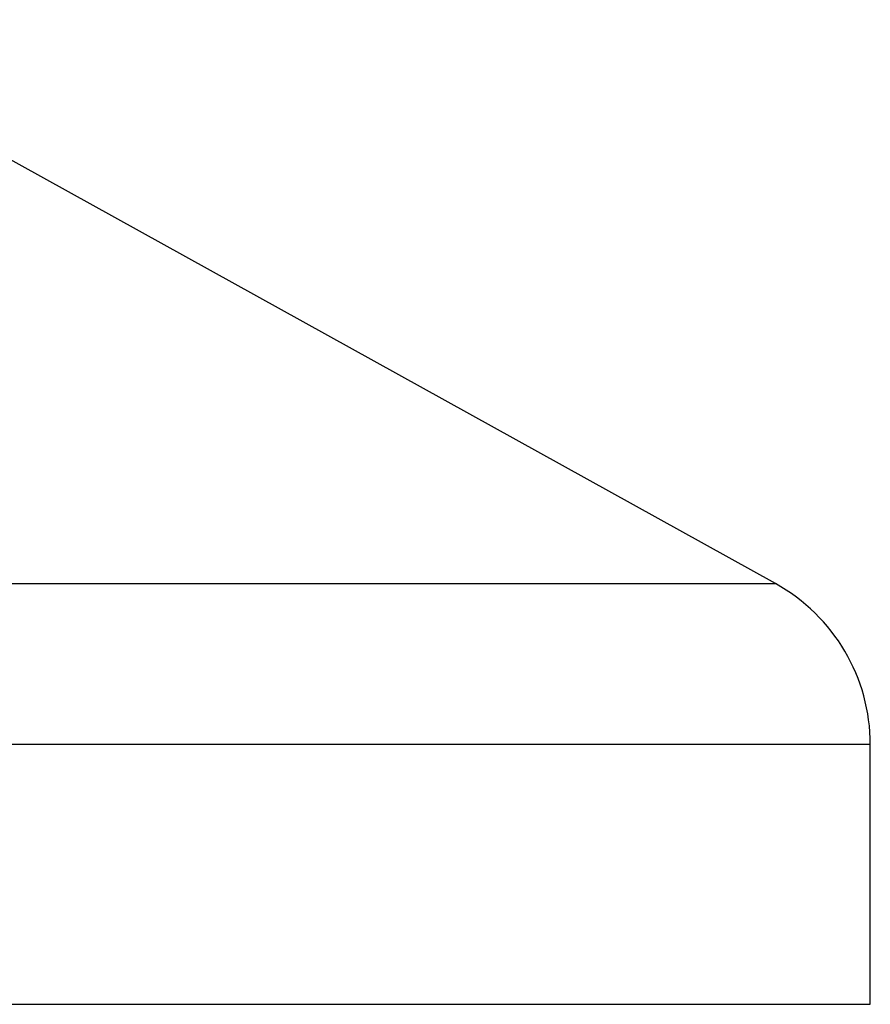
# Model space of a CAD drawing. Header units: millimetres. Extents: x 0 to 420, y 0 to 297.
# Tile 36 of 67: x 193.02 to 195.09, y 178.05 to 180.44. Entities that reach past the tile are written whole.
import ezdxf

# ---------------------------------------------------------------- set-up
doc = ezdxf.new("R2010")
doc.units = ezdxf.units.MM

msp = doc.modelspace()

# ---------------------------------------------------------------- linework, layer by layer
at = {"color": 7, "linetype": 'Continuous', "lineweight": 25}
for p, q in [((194.85785, 179.06717), (192.38408, 180.43726)), ((191.94273, 179.06717), (194.85785, 179.06717)), ((195.08835, 178.67601), (191.0046, 178.67601)), ((195.08835, 178.04522), (195.08835, 178.67601)), ((186.14543, 178.04522), (195.08835, 178.04522))]:
    msp.add_line(p, q, dxfattribs=at)
msp.add_arc((194.64121, 178.67601), 0.44715, 0, 61.02029, dxfattribs=at)

doc.saveas('drawing.dxf')
